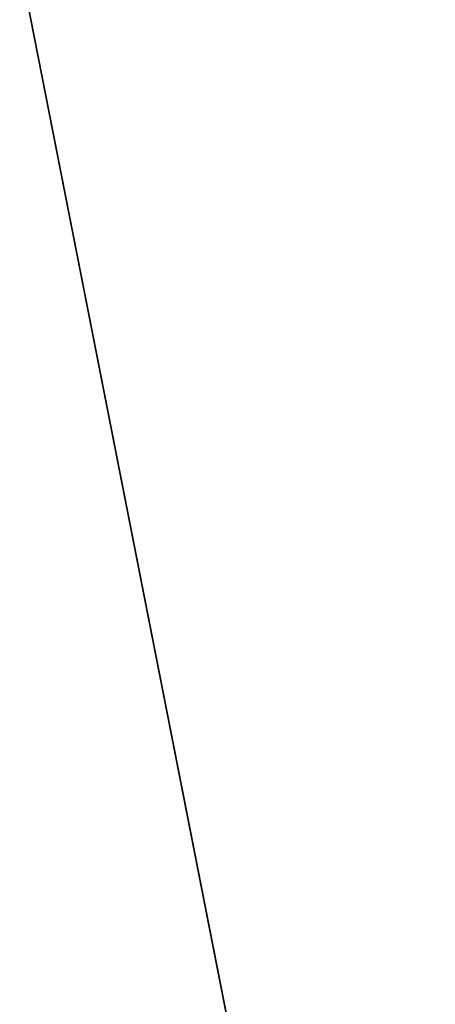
# Model space of a CAD drawing. Extents: x 0.3 to 17.2, y 0.3 to 17.2.
# Tile 244 of 256: x 1.6832 to 1.7222, y 7.6166 to 7.7089. Entities that reach past the tile are written whole.
import ezdxf

# ---------------------------------------------------------------- set-up
doc = ezdxf.new("R2010")
doc.units = 0
doc.header["$MEASUREMENT"] = 0
doc.layers.get('0').update_dxf_attribs({"linetype": 'CONTINUOUS'})

# ---------------------------------------------------------------- blocks, each defined once
blk = doc.blocks.new('LUXORE_PLAFON_STL_1')
at = {"color": 0}
for p, q in [((1.837325, 6.930082, -1.377953), (1.668174, 7.790986, -1.377953)), ((1.668174, 7.790986, 0), (1.837325, 6.930082, 0)), ((1.668174, 7.790986, 0), (1.837325, 6.930082, 0)), ((1.837325, 6.930082, -1.377953), (1.668174, 7.790986, -1.377953))]:
    blk.add_line(p, q, dxfattribs=at)
mesh = blk.add_polyface(dxfattribs=at)
corners = [(1.7072, 7.796185, -1.377953), (1.875416, 6.940037, 0), (1.875416, 6.940037, -1.377953), (1.7072, 7.796185, 0)]
mesh.append_faces([[corners[k] for k in face] for face in [(0, 1, 2), (1, 0, 3)]], dxfattribs={"vtx0": -1, "color": 0})

msp = doc.modelspace()

# ---------------------------------------------------------------- block references
at = {"color": 0}
msp.add_blockref('LUXORE_PLAFON_STL_1', (0, 0), dxfattribs=at)

doc.saveas('drawing.dxf')
